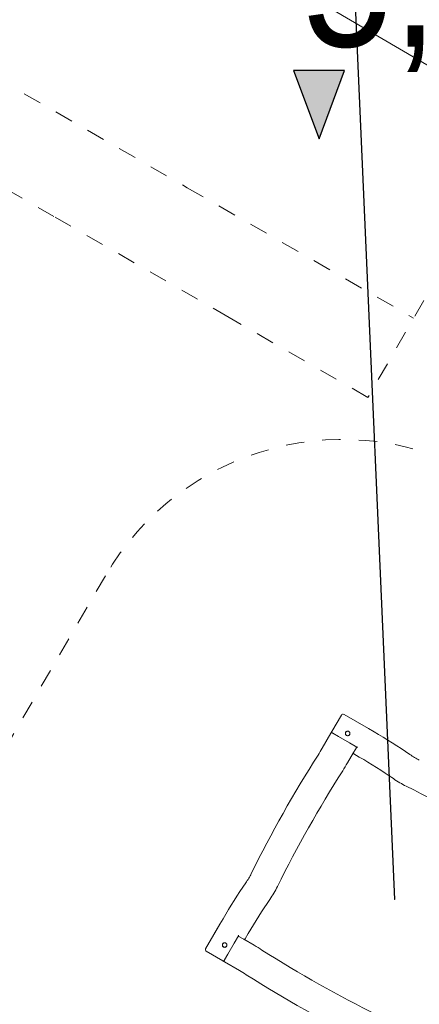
# Model space of a CAD drawing. Extents: x 5477758 to 5478338, y 5918296 to 5918502.
# Tile 62 of 138: x 5477944.98 to 5477947.16, y 5918450.27 to 5918455.66. Entities that reach past the tile are written whole.
import ezdxf

# ---------------------------------------------------------------- set-up
doc = ezdxf.new("R2010")
doc.units = 0
doc.header["$PDSIZE"] = 0.75
doc.linetypes.add('DASHED', pattern=[19.05, 12.7, -6.35])
doc.layers.get('0').update_dxf_attribs({"linetype": 'CONTINUOUS', "lineweight": 13})
doc.layers.add('!D_rzędne', color=6, linetype='CONTINUOUS')
for name, color, linetype, lineweight in [('0_PROJEKTOWANE ZABAWKI', 7, 'CONTINUOUS', 0), ('0_WSPÓŁRZĘDNE_ODNOŚNIKI', 6, 'CONTINUOUS', 15), ('pomiar', 7, 'CONTINUOUS', 18)]:
    doc.layers.add(name, color=color, linetype=linetype, lineweight=lineweight)
doc.styles.add('pktkecm$0$STANDARD', font='romans')
doc.styles.add('STYL_AUTOMATYCZNY_1', font='micross.ttf')
doc.dimstyles.new('pktkecm$0$ODNOŚNIKI', dxfattribs={"dimtxt": 17.5, "dimasz": 6, "dimexe": 7, "dimexo": 7, "dimgap": 7, "dimtad": 1, "dimtoh": 1, "dimdec": 0, "dimzin": 0, "dimdsep": 46, "dimtxsty": 'pktkecm$0$STANDARD', "dimblk": 'pktkecm$0$_Dot', "dimcen": 8, "dimdle": 7, "dimclrt": 2, "dimadec": 0, "dimazin": 0, "dimtfac": 1, "dimtdec": 0, "dimtofl": 0, "dimtmove": 0, "dimatfit": 3, "dimldrblk": 'pktkecm$0$_DotBlank', "dimfxl": 0, "dimtolj": 1, "dimtzin": 0, "dimarcsym": 0})

# ---------------------------------------------------------------- blocks, each defined once
blk = doc.blocks.new('stara ławka w nowym miejscu')
at = {"color": 0}
for p, q in [((5470779.101, 5934415.0945), (5470779.7724, 5934415.2925)), ((5470779.7724, 5934415.2925), (5470780.3099, 5934413.4701)), ((5470779.1123, 5934415.0561), (5470779.7837, 5934415.2541)), ((5470780.0588, 5934413.4378), (5470779.5439, 5934415.1834)), ((5470779.6385, 5934413.2721), (5470779.101, 5934415.0945)), ((5470780.2986, 5934413.5085), (5470779.6272, 5934413.3105)), ((5470780.3099, 5934413.4701), (5470779.6385, 5934413.2721))]:
    blk.add_line(p, q, dxfattribs=at)
blk = doc.blocks.new('G$C78CF4A41')
at = {"layer": '!D_rzędne', "linetype": 'Continuous', "lineweight": 13}
for points in [[(0, 0), (-0.2532, 0.3095), (-0.3236, 0.1891)], [(0, 0), (-0.3236, 0.1891), (-0.394, 0.0686)]]:
    blk.add_hatch(color=256, dxfattribs=at).paths.add_polyline_path(points)
blk.add_lwpolyline([(0, 0), (-0.2532, 0.3095), (-0.394, 0.0686), (0, 0)])
blk = doc.blocks.new('zw$8E5F')
at = {"linetype": 'DASHED', "ltscale": 0.01}
blk.add_lwpolyline([(584.26, -161.87), (-155.74, -161.87), (-155.74, -74.37), (-155.74, 36.13), (-155.74, 123.63), (584.26, 123.63), (584.26, 36.13), (584.26, -74.37)], close=True, dxfattribs=at)
blk.add_lwpolyline([(534.26, -161.87), (534.26, -19.12), (534.26, 123.63)], dxfattribs=at)
blk = doc.blocks.new('zw$B4AF')
for p, q in [((384.58, -197.23), (384.58, -186.73)), ((385.58, -185.73), (401.08, -185.73)), ((385.58, -185.73), (399.58, -185.73)), ((404.58, -185.73), (401.08, -185.73)), ((384.58, -197.23), (384.58, -198.23)), ((384.58, -198.23), (384.58, -207.73)), ((385.58, -197.73), (389.08, -197.73)), ((389.08, -197.73), (396.08, -197.73)), ((396.08, -197.73), (400.64, -197.73)), ((400.58, -201.23), (400.58, -197.73)), ((400.58, -201.23), (400.58, -207.73)), ((404.58, -201.73), (401.08, -201.73)), ((384.58, -315.73), (384.58, -319.23)), ((400.58, -315.73), (400.58, -319.23)), ((384.58, -334.73), (384.58, -319.23)), ((384.58, -334.73), (384.58, -320.73)), ((396.58, -324.23), (396.58, -319.67)), ((400.08, -319.73), (396.58, -319.73)), ((400.08, -319.73), (406.58, -319.73)), ((396.58, -331.23), (396.58, -324.23)), ((396.58, -334.73), (396.58, -331.23)), ((396.08, -335.73), (385.58, -335.73)), ((396.08, -335.73), (397.08, -335.73)), ((397.08, -335.73), (406.58, -335.73))]:
    blk.add_line(p, q)
at = {"linetype": 'DASHED', "ltscale": 0.01}
blk.add_lwpolyline([(534.58, -485.73), (384.58, -485.73, -0.414214), (234.58, -335.73), (234.58, -185.73, -0.414214), (384.58, -35.73), (534.58, -35.73, -0.414214), (684.58, -185.73), (684.58, -335.73, -0.414214)], format="xyb", close=True, dxfattribs=at)
for centre in [(392.58, -193.73), (392.58, -327.73)]:
    blk.add_circle(centre, 1.23)
for centre, radius, start, end in [((385.58, -186.73), 1, 90, 180), ((385.58, -186.73), 1, 90, 180), ((404.58, -493.73), 308, 85.6678, 90), ((431.02, -144.73), 42, 265.6678, 273.7783), ((385.08, -197.23), 0.5, 180, 270), ((385.08, -198.23), 0.5, 90, 180), ((400.08, -198.23), 0.5, 0, 90), ((401.08, -201.23), 0.5, 180, 270), ((400.08, -201.23), 0.8, 308.6822, 330.3137), ((404.58, -493.73), 292, 85.6678, 90), ((431.02, -144.73), 58, 265.6678, 273.7783), ((480.44, -893.1), 692, 87.75372, 93.77827), ((272.58, -207.73), 112, 357.7537, 0), ((272.58, -207.73), 128, 357.7537, 0), ((1091.95, -239.87), 708, 177.75372, 183.77827), ((1091.95, -239.87), 692, 177.75372, 183.77827), ((343.58, -289.3), 58, 355.6678, 3.7783), ((343.58, -289.3), 42, 355.6678, 3.7783), ((692.58, -315.73), 308, 175.6678, 180), ((692.58, -315.73), 292, 175.6678, 180), ((397.08, -320.23), 0.5, 90, 180), ((400.08, -319.23), 0.5, 270, 0), ((400.08, -320.23), 0.8, 38.6822, 60.3137), ((406.58, -447.73), 128, 87.7537, 90), ((438.72, 371.64), 692, 267.75372, 273.77827), ((385.58, -334.73), 1, 180, 270), ((385.58, -334.73), 1, 180, 270), ((396.08, -335.23), 0.5, 270, 0), ((397.08, -335.23), 0.5, 180, 270), ((406.58, -447.73), 112, 87.7537, 90), ((438.72, 371.64), 708, 267.75372, 273.77827)]:
    blk.add_arc(centre, radius, start, end)
for points, knots in [([(391.33, -193.73), (391.33, -193.58), (391.36, -193.41), (391.49, -193.1), (391.58, -192.96), (391.8, -192.74), (391.94, -192.64), (392.25, -192.52), (392.42, -192.48), (392.73, -192.48), (392.9, -192.52), (393.21, -192.64), (393.35, -192.74), (393.57, -192.96), (393.67, -193.1), (393.8, -193.41), (393.83, -193.58), (393.83, -193.73)], [1.886759, 1.886759, 1.886759, 1.886759, 2.358443, 2.358443, 2.830128, 2.830128, 3.301823, 3.301823, 3.773517, 3.773517, 4.245212, 4.245212, 4.716906, 4.716906, 5.188591, 5.188591, 5.660276, 5.660276, 5.660276, 5.660276]), ([(393.83, -193.73), (393.83, -193.89), (393.8, -194.06), (393.67, -194.37), (393.57, -194.51), (393.35, -194.73), (393.21, -194.83), (392.9, -194.95), (392.73, -194.98), (392.58, -194.98), (392.42, -194.98), (392.25, -194.95), (391.94, -194.83), (391.8, -194.73), (391.58, -194.51), (391.49, -194.37), (391.36, -194.06), (391.33, -193.89), (391.33, -193.73)], [5.660276, 5.660276, 5.660276, 5.660276, 6.13196, 6.13196, 6.603645, 6.603645, 7.07534, 7.07534, 7.547034, 7.547034, 7.547034, 8.018729, 8.018729, 8.490423, 8.490423, 8.962108, 8.962108, 9.433793, 9.433793, 9.433793, 9.433793]), ([(385.08, -197.73), (385.08, -197.73), (385.08, -197.73), (385.1, -197.73), (385.13, -197.73), (385.2, -197.73), (385.27, -197.73), (385.41, -197.73), (385.49, -197.73), (385.58, -197.73)], [0, 0, 0, 0, 0.1282339, 0.1282339, 0.3334081, 0.3334081, 0.5921044, 0.5921044, 0.8427558, 0.8427558, 0.8427558, 0.8427558]), ([(400.64, -197.73), (400.67, -197.73), (400.71, -197.72), (400.8, -197.68), (400.85, -197.65), (400.96, -197.57), (401.02, -197.52), (401.08, -197.47), (401.08, -197.47), (401.08, -197.47)], [0, 0, 0, 0, 0.2042006, 0.2042006, 0.4410794, 0.4410794, 0.6923763, 0.6923763, 0.6937995, 0.6937995, 0.6937995, 0.6937995]), ([(396.58, -319.67), (396.58, -319.64), (396.57, -319.6), (396.52, -319.52), (396.49, -319.46), (396.41, -319.35), (396.36, -319.29), (396.31, -319.24), (396.31, -319.23), (396.31, -319.23)], [0, 0, 0, 0, 0.2042006, 0.2042006, 0.4410794, 0.4410794, 0.6923763, 0.6923763, 0.6937995, 0.6937995, 0.6937995, 0.6937995]), ([(392.58, -328.98), (392.42, -328.98), (392.25, -328.95), (391.94, -328.83), (391.8, -328.73), (391.58, -328.51), (391.49, -328.37), (391.36, -328.06), (391.33, -327.89), (391.33, -327.58), (391.36, -327.41), (391.49, -327.1), (391.58, -326.96), (391.8, -326.74), (391.94, -326.64), (392.25, -326.52), (392.42, -326.48), (392.58, -326.48)], [1.886759, 1.886759, 1.886759, 1.886759, 2.358443, 2.358443, 2.830128, 2.830128, 3.301823, 3.301823, 3.773517, 3.773517, 4.245212, 4.245212, 4.716906, 4.716906, 5.188591, 5.188591, 5.660276, 5.660276, 5.660276, 5.660276]), ([(392.58, -326.48), (392.73, -326.48), (392.9, -326.52), (393.21, -326.64), (393.35, -326.74), (393.57, -326.96), (393.67, -327.1), (393.8, -327.41), (393.83, -327.58), (393.83, -327.73), (393.83, -327.89), (393.8, -328.06), (393.67, -328.37), (393.57, -328.51), (393.35, -328.73), (393.21, -328.83), (392.9, -328.95), (392.73, -328.98), (392.58, -328.98)], [5.660276, 5.660276, 5.660276, 5.660276, 6.13196, 6.13196, 6.603645, 6.603645, 7.07534, 7.07534, 7.547034, 7.547034, 7.547034, 8.018729, 8.018729, 8.490423, 8.490423, 8.962108, 8.962108, 9.433793, 9.433793, 9.433793, 9.433793]), ([(396.58, -335.23), (396.58, -335.23), (396.58, -335.23), (396.58, -335.21), (396.58, -335.18), (396.58, -335.11), (396.58, -335.05), (396.58, -334.9), (396.58, -334.82), (396.58, -334.73)], [0, 0, 0, 0, 0.1282339, 0.1282339, 0.3334081, 0.3334081, 0.5921044, 0.5921044, 0.8427558, 0.8427558, 0.8427558, 0.8427558])]:
    blk.add_open_spline(points, degree=3, knots=knots)
blk = doc.blocks.new('pktkecm$0$_Dot')
at = {"color": 0, "linetype": 'ByBlock', "lineweight": -2}
blk.add_line((-0.5, 0), (-1, 0), dxfattribs=at)
at = {"color": 0, "linetype": 'ByBlock', "const_width": 0.5}
blk.add_lwpolyline([(-0.25, 0, 1), (0.25, 0, 1)], format="xyb", close=True, dxfattribs=at)
blk = doc.blocks.new('pktkecm$0$_DotBlank')
at = {"color": 0, "linetype": 'ByBlock', "lineweight": -2}
blk.add_line((-0.5, 0), (-1, 0), dxfattribs=at)
blk.add_circle((0, 0), 0.5, dxfattribs=at)
blk = doc.blocks.new('pktkecm$0$Punkt')
blk.add_point((0, 0))
at = {"style": 'pktkecm$0$STANDARD'}
blk.add_attdef('NR', (0.9179, 1.1185), '', height=1.75, dxfattribs=at)
at = {"style": 'pktkecm$0$STANDARD', "flags": 1}
for tag, p in [('WSPZ', (0.9179, -3.0482)), ('DATA', (0.9179, -7.2149))]:
    blk.add_attdef(tag, p, '', height=2.5, dxfattribs=at)

msp = doc.modelspace()

# ---------------------------------------------------------------- linework, layer by layer
at = {"layer": 'pomiar', "linetype": 'Continuous', "lineweight": 18, "flags": 128}
msp.add_lwpolyline([(5477946.519, 5918455.814), (5477954.984, 5918450.859), (5477958.74, 5918457.26)], dxfattribs=at)

# ---------------------------------------------------------------- block references
at = {"layer": '!D_rzędne', "rotation": 300.2967899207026}
msp.add_blockref('G$C78CF4A41', (5477946.6156, 5918455.0047), dxfattribs=at)
at = {"layer": '0_PROJEKTOWANE ZABAWKI'}
for name, p, xscale, yscale, zscale, rotation in [('zw$8E5F', (5477948.7328, 5918459.2794), 0.01001751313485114, 0.01001751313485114, 0.01001751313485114, 240.0424280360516), ('zw$B4AF', (5477944.3525, 5918455.3987), 0.0099999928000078, 0.0099999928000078, 0.0099999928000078, 329.825700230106)]:
    msp.add_blockref(name, p, dxfattribs=dict(at, xscale=xscale, yscale=yscale, zscale=zscale, rotation=rotation))
at = {"layer": '0_PROJEKTOWANE ZABAWKI', "rotation": 133.4405296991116}
msp.add_blockref('stara ławka w nowym miejscu', (13548569.0152, 6026694.9979), dxfattribs=at)
at = {"layer": '0_WSPÓŁRZĘDNE_ODNOŚNIKI', "lineweight": -3, "xscale": 1.200000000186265}
msp.add_blockref('pktkecm$0$Punkt', (5477947.0293, 5918450.8416), dxfattribs=at)

# ---------------------------------------------------------------- texts
at = {"layer": '!D_rzędne', "linetype": 'Continuous', "lineweight": 13, "style": 'STYL_AUTOMATYCZNY_1', "width": 0.85}
msp.add_text('5,40', height=0.75, rotation=359.9511, dxfattribs=at).set_placement((5477946.5232, 5918455.5113))

# ---------------------------------------------------------------- leaders
at = {"layer": '0_WSPÓŁRZĘDNE_ODNOŚNIKI', "lineweight": -3}
msp.add_leader([(5477946.3879, 5918465.3789), (5477947.0293, 5918450.8416)], dimstyle='pktkecm$0$ODNOŚNIKI', override={"dimasz": 2.8}, dxfattribs=at)

doc.saveas('drawing.dxf')
